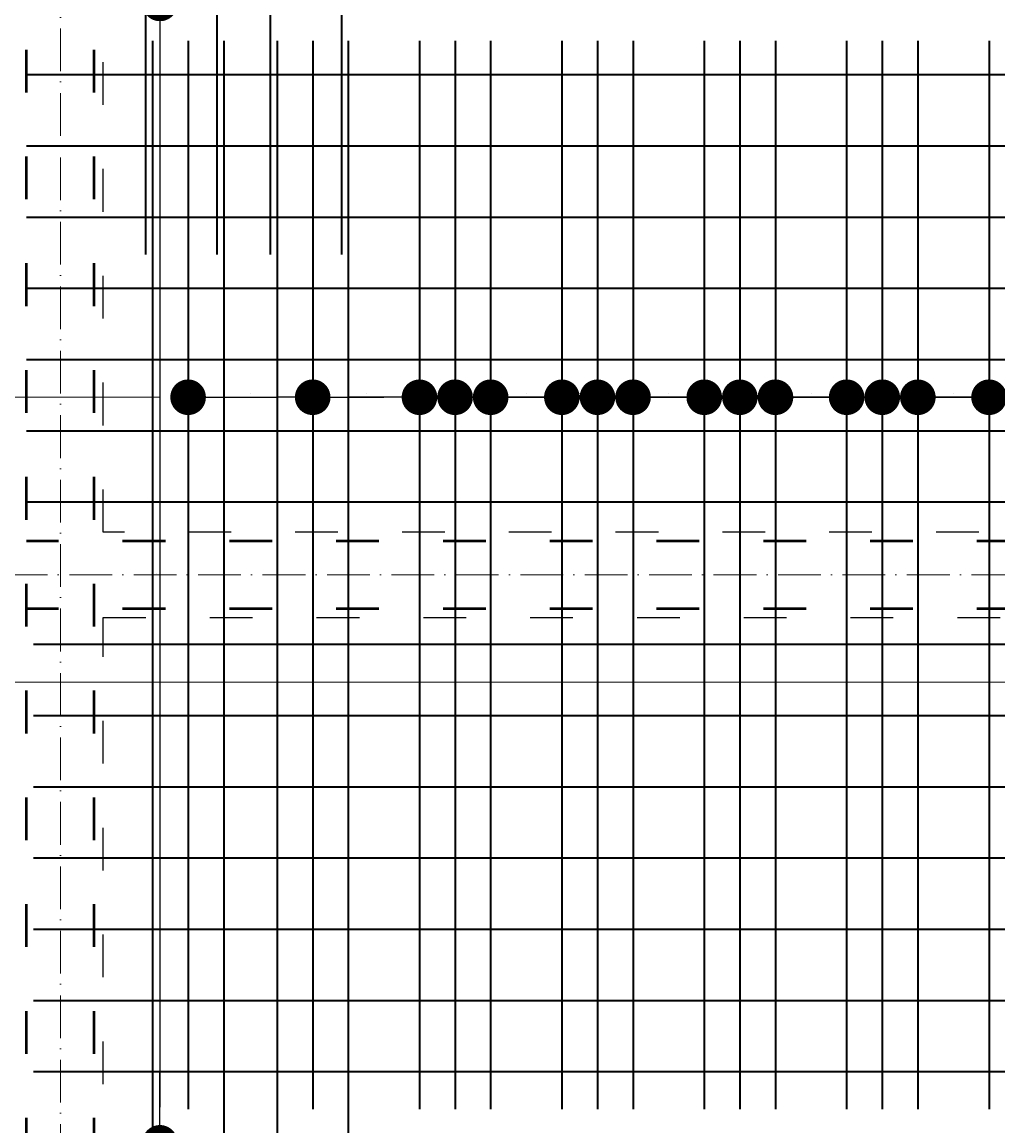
# Model space of a CAD drawing. Header units: millimetres. Extents: x 300938 to 312016, y 11971 to 20881.
# Tile 172 of 239: x 308978 to 309252, y 16764 to 17074. Entities that reach past the tile are written whole.
import ezdxf

# ---------------------------------------------------------------- set-up
doc = ezdxf.new("R2010")
doc.units = ezdxf.units.MM
doc.linetypes.add('ACAD_ISO03W100', pattern=[30, 12, -18])
doc.linetypes.add('ACAD_ISO10W100', pattern=[18, 12, -3, 0, -3])
for name, color, linetype, lineweight in [('konstrukcja wymiary', 1, 'Continuous', 13), ('osie', 5, 'ACAD_ISO10W100', 13), ('zbrojenie', 4, 'Continuous', 50), ('zbrojenie płyty', 141, 'Continuous', 35)]:
    doc.layers.add(name, color=color, linetype=linetype, lineweight=lineweight)
doc.layers.add('przerywane', color=6, linetype='ACAD_ISO03W100')
doc.styles.add('KONSTRUKCJA', font='romand.shx', dxfattribs={"oblique": 10})
doc.styles.get("Standard").update_dxf_attribs({"font": 'romand.shx', "oblique": 10})
doc.dimstyles.new('150', dxfattribs={"dimtxt": 10, "dimasz": 7, "dimexe": 1.25, "dimexo": 0.625, "dimgap": 3, "dimtad": 1, "dimdec": 0, "dimrnd": 0.5, "dimtxsty": 'KONSTRUKCJA', "dimblk": 'ARCHTICK', "dimcen": 2.5, "dimadec": 0, "dimazin": 0, "dimtfac": 1, "dimtdec": 0, "dimtix": 1, "dimtmove": 0, "dimatfit": 3, "dimfxl": 4, "dimfxlon": 1, "dimarcsym": 0})
doc.dimstyles.new('kropki', dxfattribs={"dimtxt": 0.001, "dimasz": 10, "dimexe": 1.25, "dimexo": 0.625, "dimgap": 1, "dimtad": 1, "dimtxsty": 'Standard', "dimblk": 'DOT', "dimcen": 2.5, "dimadec": 0, "dimazin": 0, "dimtfac": 1, "dimtmove": 0, "dimatfit": 3, "dimfxl": 1, "dimfxlon": 1, "dimarcsym": 0})

# ---------------------------------------------------------------- blocks, each defined once
blk = doc.blocks.new('_ArchTick')
at = {"color": 0, "linetype": 'ByBlock', "lineweight": 13, "const_width": 0.15}
blk.add_lwpolyline([(-0.5, -0.5), (0.5, 0.5)], dxfattribs=at)
blk = doc.blocks.new('*D1301')
at = {"layer": 'Defpoints', "color": 0, "transparency": 16777216}
for p in [(308976.63, 17511.22), (308886.63, 16613.22), (309000.63, 16613.22)]:
    blk.add_point(p, dxfattribs=at)
at = {"layer": 'konstrukcja wymiary', "color": 0, "lineweight": -2, "transparency": 16777216}
for p, q in [((308890.63, 17511.22), (308885.38, 17511.22)), ((308886.63, 17511.22), (308886.63, 16613.22)), ((308890.63, 16613.22), (308885.38, 16613.22))]:
    blk.add_line(p, q, dxfattribs=at)
at = {"layer": 'konstrukcja wymiary', "color": 0, "lineweight": -2, "transparency": 16777216, "xscale": 7, "yscale": 7, "zscale": 7}
for p, rotation in [((308886.63, 17511.22), 90), ((308886.63, 16613.22), 270)]:
    blk.add_blockref('_ArchTick', p, dxfattribs=dict(at, rotation=rotation))
at = {"layer": 'konstrukcja wymiary', "color": 0, "transparency": 16777216, "insert": (308878.63, 17062.22), "char_height": 10, "attachment_point": 5, "rotation": 90, "style": 'KONSTRUKCJA'}
blk.add_mtext('898', dxfattribs=at)
blk = doc.blocks.new('*D1308')
at = {"layer": 'Defpoints', "color": 0, "transparency": 16777216}
for p in [(309000.63, 17601.22), (308976.63, 17511.22), (309000.63, 16573.22)]:
    blk.add_point(p, dxfattribs=at)
at = {"layer": 'konstrukcja wymiary', "color": 0, "lineweight": -2, "transparency": 16777216}
for p, q in [((308976.63, 17597.22), (308976.63, 17602.47)), ((309000.63, 17597.22), (309000.63, 17602.47)), ((308976.63, 17601.22), (308969.63, 17601.22)), ((308976.63, 17601.22), (309000.63, 17601.22)), ((309000.63, 17601.22), (309007.63, 17601.22))]:
    blk.add_line(p, q, dxfattribs=at)
at = {"layer": 'konstrukcja wymiary', "color": 0, "lineweight": -2, "transparency": 16777216, "xscale": 7, "yscale": 7, "zscale": 7}
blk.add_blockref('_ArchTick', (308976.63, 17601.22), dxfattribs=at)
at = {"layer": 'konstrukcja wymiary', "color": 0, "lineweight": -2, "transparency": 16777216, "xscale": 7, "yscale": 7, "zscale": 7, "rotation": 180}
blk.add_blockref('_ArchTick', (309000.63, 17601.22), dxfattribs=at)
at = {"layer": 'konstrukcja wymiary', "color": 0, "transparency": 16777216, "insert": (308988.63, 17609.22), "char_height": 10, "attachment_point": 5, "style": 'KONSTRUKCJA'}
blk.add_mtext('24', dxfattribs=at)
blk = doc.blocks.new('*D1309')
at = {"layer": 'Defpoints', "color": 0, "transparency": 16777216}
for p in [(309164.63, 17601.22), (309164.63, 16613.22), (309000.63, 16573.22)]:
    blk.add_point(p, dxfattribs=at)
at = {"layer": 'konstrukcja wymiary', "color": 0, "lineweight": -2, "transparency": 16777216}
for p, q in [((309000.63, 17597.22), (309000.63, 17602.47)), ((309164.63, 17597.22), (309164.63, 17602.47)), ((309000.63, 17601.22), (309164.63, 17601.22))]:
    blk.add_line(p, q, dxfattribs=at)
at = {"layer": 'konstrukcja wymiary', "color": 0, "lineweight": -2, "transparency": 16777216, "xscale": 7, "yscale": 7, "zscale": 7, "rotation": 180}
blk.add_blockref('_ArchTick', (309000.63, 17601.22), dxfattribs=at)
at = {"layer": 'konstrukcja wymiary', "color": 0, "lineweight": -2, "transparency": 16777216, "xscale": 7, "yscale": 7, "zscale": 7}
blk.add_blockref('_ArchTick', (309164.63, 17601.22), dxfattribs=at)
at = {"layer": 'konstrukcja wymiary', "color": 0, "transparency": 16777216, "insert": (309082.63, 17609.22), "char_height": 10, "attachment_point": 5, "style": 'KONSTRUKCJA'}
blk.add_mtext('164', dxfattribs=at)
blk = doc.blocks.new('*D1310')
at = {"layer": 'Defpoints', "color": 0, "transparency": 16777216}
for p in [(309620.63, 17601.22), (309620.63, 16740.22), (309164.63, 16613.22)]:
    blk.add_point(p, dxfattribs=at)
at = {"layer": 'konstrukcja wymiary', "color": 0, "lineweight": -2, "transparency": 16777216}
for p, q in [((309164.63, 17597.22), (309164.63, 17602.47)), ((309620.63, 17597.22), (309620.63, 17602.47)), ((309164.63, 17601.22), (309620.63, 17601.22))]:
    blk.add_line(p, q, dxfattribs=at)
at = {"layer": 'konstrukcja wymiary', "color": 0, "lineweight": -2, "transparency": 16777216, "xscale": 7, "yscale": 7, "zscale": 7, "rotation": 180}
blk.add_blockref('_ArchTick', (309164.63, 17601.22), dxfattribs=at)
at = {"layer": 'konstrukcja wymiary', "color": 0, "lineweight": -2, "transparency": 16777216, "xscale": 7, "yscale": 7, "zscale": 7}
blk.add_blockref('_ArchTick', (309620.63, 17601.22), dxfattribs=at)
at = {"layer": 'konstrukcja wymiary', "color": 0, "transparency": 16777216, "insert": (309392.63, 17609.22), "char_height": 10, "attachment_point": 5, "style": 'KONSTRUKCJA'}
blk.add_mtext('456', dxfattribs=at)
blk = doc.blocks.new('_Dot')
at = {"color": 0, "linetype": 'ByBlock', "lineweight": -2}
blk.add_line((-0.5, 0), (-1, 0), dxfattribs=at)
at = {"color": 0, "linetype": 'ByBlock', "const_width": 0.5}
blk.add_lwpolyline([(-0.25, 0, 1), (0.25, 0, 1)], format="xyb", close=True, dxfattribs=at)
blk = doc.blocks.new('*D1752')
at = {"layer": 'Defpoints', "color": 0, "transparency": 16777216}
for p in [(309029.13, 17099.72), (309016.61, 17079.72), (309032.58, 17079.72)]:
    blk.add_point(p, dxfattribs=at)
at = {"layer": 'konstrukcja wymiary', "color": 0, "lineweight": -2, "transparency": 16777216}
for p, q in [((309016.61, 17109.72), (309016.61, 17119.72)), ((309017.61, 17099.72), (309015.36, 17099.72)), ((309016.61, 17099.72), (309016.61, 17079.72)), ((309017.61, 17079.72), (309015.36, 17079.72)), ((309016.61, 17069.72), (309016.61, 17059.72))]:
    blk.add_line(p, q, dxfattribs=at)
at = {"layer": 'konstrukcja wymiary', "color": 0, "lineweight": -2, "transparency": 16777216, "xscale": 10, "yscale": 10, "zscale": 10}
for p, rotation in [((309016.61, 17099.72), 270), ((309016.61, 17079.72), 90)]:
    blk.add_blockref('_Dot', p, dxfattribs=dict(at, rotation=rotation))
at = {"layer": 'konstrukcja wymiary', "color": 0, "transparency": 16777216, "insert": (309015.61, 17089.72), "char_height": 0.001, "attachment_point": 5, "rotation": 90}
blk.add_mtext('20', dxfattribs=at)
blk = doc.blocks.new('*D1753')
at = {"layer": 'Defpoints', "color": 0, "transparency": 16777216}
for p in [(309032.58, 17079.72), (309016.61, 16759.72), (309034.52, 16759.72)]:
    blk.add_point(p, dxfattribs=at)
at = {"layer": 'konstrukcja wymiary', "color": 0, "lineweight": -2, "transparency": 16777216}
for p, q in [((309017.61, 17079.72), (309015.36, 17079.72)), ((309016.61, 17069.72), (309016.61, 16769.72)), ((309017.61, 16759.72), (309015.36, 16759.72))]:
    blk.add_line(p, q, dxfattribs=at)
at = {"layer": 'konstrukcja wymiary', "color": 0, "lineweight": -2, "transparency": 16777216, "xscale": 10, "yscale": 10, "zscale": 10}
for p, rotation in [((309016.61, 17079.72), 90), ((309016.61, 16759.72), 270)]:
    blk.add_blockref('_Dot', p, dxfattribs=dict(at, rotation=rotation))
at = {"layer": 'konstrukcja wymiary', "color": 0, "transparency": 16777216, "insert": (309015.61, 16919.72), "char_height": 0.001, "attachment_point": 5, "rotation": 90}
blk.add_mtext('320', dxfattribs=at)
blk = doc.blocks.new('*D1754')
at = {"layer": 'Defpoints', "color": 0, "transparency": 16777216}
for p in [(309034.52, 16759.72), (309016.61, 16739.72), (309034.52, 16739.72)]:
    blk.add_point(p, dxfattribs=at)
at = {"layer": 'konstrukcja wymiary', "color": 0, "lineweight": -2, "transparency": 16777216}
for p, q in [((309016.61, 16769.72), (309016.61, 16779.72)), ((309017.61, 16759.72), (309015.36, 16759.72)), ((309016.61, 16759.72), (309016.61, 16739.72)), ((309017.61, 16739.72), (309015.36, 16739.72)), ((309016.61, 16729.72), (309016.61, 16719.72))]:
    blk.add_line(p, q, dxfattribs=at)
at = {"layer": 'konstrukcja wymiary', "color": 0, "lineweight": -2, "transparency": 16777216, "xscale": 10, "yscale": 10, "zscale": 10}
for p, rotation in [((309016.61, 16759.72), 270), ((309016.61, 16739.72), 90)]:
    blk.add_blockref('_Dot', p, dxfattribs=dict(at, rotation=rotation))
at = {"layer": 'konstrukcja wymiary', "color": 0, "transparency": 16777216, "insert": (309015.61, 16749.72), "char_height": 0.001, "attachment_point": 5, "rotation": 90}
blk.add_mtext('20', dxfattribs=at)
blk = doc.blocks.new('*D1845')
at = {"layer": 'Defpoints', "color": 0, "transparency": 16777216}
for p in [(309059.52, 16969.11), (309024.52, 16959.72), (309059.52, 16959.72)]:
    blk.add_point(p, dxfattribs=at)
at = {"layer": 'konstrukcja wymiary', "color": 0, "lineweight": -2, "transparency": 16777216}
for p, q in [((309024.52, 16968.11), (309024.52, 16970.36)), ((309059.52, 16968.11), (309059.52, 16970.36)), ((309034.52, 16969.11), (309049.52, 16969.11))]:
    blk.add_line(p, q, dxfattribs=at)
at = {"layer": 'konstrukcja wymiary', "color": 0, "lineweight": -2, "transparency": 16777216, "xscale": 10, "yscale": 10, "zscale": 10, "rotation": 180}
blk.add_blockref('_Dot', (309024.52, 16969.11), dxfattribs=at)
at = {"layer": 'konstrukcja wymiary', "color": 0, "lineweight": -2, "transparency": 16777216, "xscale": 10, "yscale": 10, "zscale": 10}
blk.add_blockref('_Dot', (309059.52, 16969.11), dxfattribs=at)
at = {"layer": 'konstrukcja wymiary', "color": 0, "transparency": 16777216, "insert": (309042.02, 16970.11), "char_height": 0.001, "attachment_point": 5}
blk.add_mtext('35', dxfattribs=at)
blk = doc.blocks.new('*D1846')
at = {"layer": 'Defpoints', "color": 0, "transparency": 16777216}
for p in [(309089.52, 16969.11), (309059.52, 16959.72), (309089.52, 16959.72)]:
    blk.add_point(p, dxfattribs=at)
at = {"layer": 'konstrukcja wymiary', "color": 0, "lineweight": -2, "transparency": 16777216}
for p, q in [((309059.52, 16968.11), (309059.52, 16970.36)), ((309089.52, 16968.11), (309089.52, 16970.36)), ((309069.52, 16969.11), (309079.52, 16969.11))]:
    blk.add_line(p, q, dxfattribs=at)
at = {"layer": 'konstrukcja wymiary', "color": 0, "lineweight": -2, "transparency": 16777216, "xscale": 10, "yscale": 10, "zscale": 10, "rotation": 180}
blk.add_blockref('_Dot', (309059.52, 16969.11), dxfattribs=at)
at = {"layer": 'konstrukcja wymiary', "color": 0, "lineweight": -2, "transparency": 16777216, "xscale": 10, "yscale": 10, "zscale": 10}
blk.add_blockref('_Dot', (309089.52, 16969.11), dxfattribs=at)
at = {"layer": 'konstrukcja wymiary', "color": 0, "transparency": 16777216, "insert": (309074.52, 16970.11), "char_height": 0.001, "attachment_point": 5}
blk.add_mtext('30', dxfattribs=at)
blk = doc.blocks.new('*D1847')
at = {"layer": 'Defpoints', "color": 0, "transparency": 16777216}
for p in [(309099.52, 16969.11), (309089.52, 16959.72), (309099.52, 16959.72)]:
    blk.add_point(p, dxfattribs=at)
at = {"layer": 'konstrukcja wymiary', "color": 0, "lineweight": -2, "transparency": 16777216}
for p, q in [((309089.52, 16968.11), (309089.52, 16970.36)), ((309099.52, 16968.11), (309099.52, 16970.36)), ((309079.52, 16969.11), (309069.52, 16969.11)), ((309089.52, 16969.11), (309099.52, 16969.11)), ((309109.52, 16969.11), (309119.52, 16969.11))]:
    blk.add_line(p, q, dxfattribs=at)
at = {"layer": 'konstrukcja wymiary', "color": 0, "lineweight": -2, "transparency": 16777216, "xscale": 10, "yscale": 10, "zscale": 10}
blk.add_blockref('_Dot', (309089.52, 16969.11), dxfattribs=at)
at = {"layer": 'konstrukcja wymiary', "color": 0, "lineweight": -2, "transparency": 16777216, "xscale": 10, "yscale": 10, "zscale": 10, "rotation": 180}
blk.add_blockref('_Dot', (309099.52, 16969.11), dxfattribs=at)
at = {"layer": 'konstrukcja wymiary', "color": 0, "transparency": 16777216, "insert": (309094.52, 16970.11), "char_height": 0.001, "attachment_point": 5}
blk.add_mtext('10', dxfattribs=at)
blk = doc.blocks.new('*D1848')
at = {"layer": 'Defpoints', "color": 0, "transparency": 16777216}
for p in [(309109.52, 16969.11), (309099.52, 16959.72), (309109.52, 16959.72)]:
    blk.add_point(p, dxfattribs=at)
at = {"layer": 'konstrukcja wymiary', "color": 0, "lineweight": -2, "transparency": 16777216}
for p, q in [((309099.52, 16968.11), (309099.52, 16970.36)), ((309109.52, 16968.11), (309109.52, 16970.36)), ((309089.52, 16969.11), (309079.52, 16969.11)), ((309099.52, 16969.11), (309109.52, 16969.11)), ((309119.52, 16969.11), (309129.52, 16969.11))]:
    blk.add_line(p, q, dxfattribs=at)
at = {"layer": 'konstrukcja wymiary', "color": 0, "lineweight": -2, "transparency": 16777216, "xscale": 10, "yscale": 10, "zscale": 10}
blk.add_blockref('_Dot', (309099.52, 16969.11), dxfattribs=at)
at = {"layer": 'konstrukcja wymiary', "color": 0, "lineweight": -2, "transparency": 16777216, "xscale": 10, "yscale": 10, "zscale": 10, "rotation": 180}
blk.add_blockref('_Dot', (309109.52, 16969.11), dxfattribs=at)
at = {"layer": 'konstrukcja wymiary', "color": 0, "transparency": 16777216, "insert": (309104.52, 16970.11), "char_height": 0.001, "attachment_point": 5}
blk.add_mtext('10', dxfattribs=at)
blk = doc.blocks.new('*D1849')
at = {"layer": 'Defpoints', "color": 0, "transparency": 16777216}
for p in [(309129.52, 16969.11), (309109.52, 16959.72), (309129.52, 16959.72)]:
    blk.add_point(p, dxfattribs=at)
at = {"layer": 'konstrukcja wymiary', "color": 0, "lineweight": -2, "transparency": 16777216}
for p, q in [((309109.52, 16968.11), (309109.52, 16970.36)), ((309129.52, 16968.11), (309129.52, 16970.36)), ((309099.52, 16969.11), (309089.52, 16969.11)), ((309109.52, 16969.11), (309129.52, 16969.11)), ((309139.52, 16969.11), (309149.52, 16969.11))]:
    blk.add_line(p, q, dxfattribs=at)
at = {"layer": 'konstrukcja wymiary', "color": 0, "lineweight": -2, "transparency": 16777216, "xscale": 10, "yscale": 10, "zscale": 10}
blk.add_blockref('_Dot', (309109.52, 16969.11), dxfattribs=at)
at = {"layer": 'konstrukcja wymiary', "color": 0, "lineweight": -2, "transparency": 16777216, "xscale": 10, "yscale": 10, "zscale": 10, "rotation": 180}
blk.add_blockref('_Dot', (309129.52, 16969.11), dxfattribs=at)
at = {"layer": 'konstrukcja wymiary', "color": 0, "transparency": 16777216, "insert": (309119.52, 16970.11), "char_height": 0.001, "attachment_point": 5}
blk.add_mtext('20', dxfattribs=at)
blk = doc.blocks.new('*D1850')
at = {"layer": 'Defpoints', "color": 0, "transparency": 16777216}
for p in [(309139.52, 16969.11), (309129.52, 16959.72), (309139.52, 16959.72)]:
    blk.add_point(p, dxfattribs=at)
at = {"layer": 'konstrukcja wymiary', "color": 0, "lineweight": -2, "transparency": 16777216}
for p, q in [((309129.52, 16968.11), (309129.52, 16970.36)), ((309139.52, 16968.11), (309139.52, 16970.36)), ((309119.52, 16969.11), (309109.52, 16969.11)), ((309129.52, 16969.11), (309139.52, 16969.11)), ((309149.52, 16969.11), (309159.52, 16969.11))]:
    blk.add_line(p, q, dxfattribs=at)
at = {"layer": 'konstrukcja wymiary', "color": 0, "lineweight": -2, "transparency": 16777216, "xscale": 10, "yscale": 10, "zscale": 10}
blk.add_blockref('_Dot', (309129.52, 16969.11), dxfattribs=at)
at = {"layer": 'konstrukcja wymiary', "color": 0, "lineweight": -2, "transparency": 16777216, "xscale": 10, "yscale": 10, "zscale": 10, "rotation": 180}
blk.add_blockref('_Dot', (309139.52, 16969.11), dxfattribs=at)
at = {"layer": 'konstrukcja wymiary', "color": 0, "transparency": 16777216, "insert": (309134.52, 16970.11), "char_height": 0.001, "attachment_point": 5}
blk.add_mtext('10', dxfattribs=at)
blk = doc.blocks.new('*D1851')
at = {"layer": 'Defpoints', "color": 0, "transparency": 16777216}
for p in [(309149.52, 16969.11), (309139.52, 16959.72), (309149.52, 16959.72)]:
    blk.add_point(p, dxfattribs=at)
at = {"layer": 'konstrukcja wymiary', "color": 0, "lineweight": -2, "transparency": 16777216}
for p, q in [((309139.52, 16968.11), (309139.52, 16970.36)), ((309149.52, 16968.11), (309149.52, 16970.36)), ((309129.52, 16969.11), (309119.52, 16969.11)), ((309139.52, 16969.11), (309149.52, 16969.11)), ((309159.52, 16969.11), (309169.52, 16969.11))]:
    blk.add_line(p, q, dxfattribs=at)
at = {"layer": 'konstrukcja wymiary', "color": 0, "lineweight": -2, "transparency": 16777216, "xscale": 10, "yscale": 10, "zscale": 10}
blk.add_blockref('_Dot', (309139.52, 16969.11), dxfattribs=at)
at = {"layer": 'konstrukcja wymiary', "color": 0, "lineweight": -2, "transparency": 16777216, "xscale": 10, "yscale": 10, "zscale": 10, "rotation": 180}
blk.add_blockref('_Dot', (309149.52, 16969.11), dxfattribs=at)
at = {"layer": 'konstrukcja wymiary', "color": 0, "transparency": 16777216, "insert": (309144.52, 16970.11), "char_height": 0.001, "attachment_point": 5}
blk.add_mtext('10', dxfattribs=at)
blk = doc.blocks.new('*D1852')
at = {"layer": 'Defpoints', "color": 0, "transparency": 16777216}
for p in [(309169.52, 16969.11), (309149.52, 16959.72), (309169.52, 16959.72)]:
    blk.add_point(p, dxfattribs=at)
at = {"layer": 'konstrukcja wymiary', "color": 0, "lineweight": -2, "transparency": 16777216}
for p, q in [((309149.52, 16968.11), (309149.52, 16970.36)), ((309169.52, 16968.11), (309169.52, 16970.36)), ((309139.52, 16969.11), (309129.52, 16969.11)), ((309149.52, 16969.11), (309169.52, 16969.11)), ((309179.52, 16969.11), (309189.52, 16969.11))]:
    blk.add_line(p, q, dxfattribs=at)
at = {"layer": 'konstrukcja wymiary', "color": 0, "lineweight": -2, "transparency": 16777216, "xscale": 10, "yscale": 10, "zscale": 10}
blk.add_blockref('_Dot', (309149.52, 16969.11), dxfattribs=at)
at = {"layer": 'konstrukcja wymiary', "color": 0, "lineweight": -2, "transparency": 16777216, "xscale": 10, "yscale": 10, "zscale": 10, "rotation": 180}
blk.add_blockref('_Dot', (309169.52, 16969.11), dxfattribs=at)
at = {"layer": 'konstrukcja wymiary', "color": 0, "transparency": 16777216, "insert": (309159.52, 16970.11), "char_height": 0.001, "attachment_point": 5}
blk.add_mtext('20', dxfattribs=at)
blk = doc.blocks.new('*D1853')
at = {"layer": 'Defpoints', "color": 0, "transparency": 16777216}
for p in [(309189.52, 16969.11), (309169.52, 16959.72), (309189.52, 16959.72)]:
    blk.add_point(p, dxfattribs=at)
at = {"layer": 'konstrukcja wymiary', "color": 0, "lineweight": -2, "transparency": 16777216}
for p, q in [((309169.52, 16968.11), (309169.52, 16970.36)), ((309189.52, 16968.11), (309189.52, 16970.36)), ((309159.52, 16969.11), (309149.52, 16969.11)), ((309169.52, 16969.11), (309189.52, 16969.11)), ((309199.52, 16969.11), (309209.52, 16969.11))]:
    blk.add_line(p, q, dxfattribs=at)
at = {"layer": 'konstrukcja wymiary', "color": 0, "lineweight": -2, "transparency": 16777216, "xscale": 10, "yscale": 10, "zscale": 10}
blk.add_blockref('_Dot', (309169.52, 16969.11), dxfattribs=at)
at = {"layer": 'konstrukcja wymiary', "color": 0, "lineweight": -2, "transparency": 16777216, "xscale": 10, "yscale": 10, "zscale": 10, "rotation": 180}
blk.add_blockref('_Dot', (309189.52, 16969.11), dxfattribs=at)
at = {"layer": 'konstrukcja wymiary', "color": 0, "transparency": 16777216, "insert": (309179.52, 16970.11), "char_height": 0.001, "attachment_point": 5}
blk.add_mtext('20', dxfattribs=at)
blk = doc.blocks.new('*D1854')
at = {"layer": 'Defpoints', "color": 0, "transparency": 16777216}
for p in [(309169.52, 16969.11), (309169.52, 16959.72), (309189.52, 16959.72)]:
    blk.add_point(p, dxfattribs=at)
at = {"layer": 'konstrukcja wymiary', "color": 0, "lineweight": -2, "transparency": 16777216}
for p, q in [((309169.52, 16968.11), (309169.52, 16970.36)), ((309189.52, 16968.11), (309189.52, 16970.36)), ((309159.52, 16969.11), (309149.52, 16969.11)), ((309189.52, 16969.11), (309169.52, 16969.11)), ((309199.52, 16969.11), (309209.52, 16969.11))]:
    blk.add_line(p, q, dxfattribs=at)
at = {"layer": 'konstrukcja wymiary', "color": 0, "lineweight": -2, "transparency": 16777216, "xscale": 10, "yscale": 10, "zscale": 10}
blk.add_blockref('_Dot', (309169.52, 16969.11), dxfattribs=at)
at = {"layer": 'konstrukcja wymiary', "color": 0, "lineweight": -2, "transparency": 16777216, "xscale": 10, "yscale": 10, "zscale": 10, "rotation": 180}
blk.add_blockref('_Dot', (309189.52, 16969.11), dxfattribs=at)
at = {"layer": 'konstrukcja wymiary', "color": 0, "transparency": 16777216, "insert": (309179.52, 16970.11), "char_height": 0.001, "attachment_point": 5}
blk.add_mtext('20', dxfattribs=at)
blk = doc.blocks.new('*D1855')
at = {"layer": 'Defpoints', "color": 0, "transparency": 16777216}
for p in [(309179.52, 16969.11), (309169.52, 16959.72), (309179.52, 16959.72)]:
    blk.add_point(p, dxfattribs=at)
at = {"layer": 'konstrukcja wymiary', "color": 0, "lineweight": -2, "transparency": 16777216}
for p, q in [((309169.52, 16968.11), (309169.52, 16970.36)), ((309179.52, 16968.11), (309179.52, 16970.36)), ((309159.52, 16969.11), (309149.52, 16969.11)), ((309169.52, 16969.11), (309179.52, 16969.11)), ((309189.52, 16969.11), (309199.52, 16969.11))]:
    blk.add_line(p, q, dxfattribs=at)
at = {"layer": 'konstrukcja wymiary', "color": 0, "lineweight": -2, "transparency": 16777216, "xscale": 10, "yscale": 10, "zscale": 10}
blk.add_blockref('_Dot', (309169.52, 16969.11), dxfattribs=at)
at = {"layer": 'konstrukcja wymiary', "color": 0, "lineweight": -2, "transparency": 16777216, "xscale": 10, "yscale": 10, "zscale": 10, "rotation": 180}
blk.add_blockref('_Dot', (309179.52, 16969.11), dxfattribs=at)
at = {"layer": 'konstrukcja wymiary', "color": 0, "transparency": 16777216, "insert": (309174.52, 16970.11), "char_height": 0.001, "attachment_point": 5}
blk.add_mtext('10', dxfattribs=at)
blk = doc.blocks.new('*D1856')
at = {"layer": 'Defpoints', "color": 0, "transparency": 16777216}
for p in [(309219.52, 16969.11), (309179.52, 16959.72), (309219.52, 16959.72)]:
    blk.add_point(p, dxfattribs=at)
at = {"layer": 'konstrukcja wymiary', "color": 0, "lineweight": -2, "transparency": 16777216}
for p, q in [((309179.52, 16968.11), (309179.52, 16970.36)), ((309219.52, 16968.11), (309219.52, 16970.36)), ((309189.52, 16969.11), (309209.52, 16969.11))]:
    blk.add_line(p, q, dxfattribs=at)
at = {"layer": 'konstrukcja wymiary', "color": 0, "lineweight": -2, "transparency": 16777216, "xscale": 10, "yscale": 10, "zscale": 10, "rotation": 180}
blk.add_blockref('_Dot', (309179.52, 16969.11), dxfattribs=at)
at = {"layer": 'konstrukcja wymiary', "color": 0, "lineweight": -2, "transparency": 16777216, "xscale": 10, "yscale": 10, "zscale": 10}
blk.add_blockref('_Dot', (309219.52, 16969.11), dxfattribs=at)
at = {"layer": 'konstrukcja wymiary', "color": 0, "transparency": 16777216, "insert": (309199.52, 16970.11), "char_height": 0.001, "attachment_point": 5}
blk.add_mtext('40', dxfattribs=at)
blk = doc.blocks.new('*D1857')
at = {"layer": 'Defpoints', "color": 0, "transparency": 16777216}
for p in [(309209.52, 16969.11), (309209.52, 16959.72), (309219.52, 16959.72)]:
    blk.add_point(p, dxfattribs=at)
at = {"layer": 'konstrukcja wymiary', "color": 0, "lineweight": -2, "transparency": 16777216}
for p, q in [((309209.52, 16968.11), (309209.52, 16970.36)), ((309219.52, 16968.11), (309219.52, 16970.36)), ((309199.52, 16969.11), (309189.52, 16969.11)), ((309219.52, 16969.11), (309209.52, 16969.11)), ((309229.52, 16969.11), (309239.52, 16969.11))]:
    blk.add_line(p, q, dxfattribs=at)
at = {"layer": 'konstrukcja wymiary', "color": 0, "lineweight": -2, "transparency": 16777216, "xscale": 10, "yscale": 10, "zscale": 10}
blk.add_blockref('_Dot', (309209.52, 16969.11), dxfattribs=at)
at = {"layer": 'konstrukcja wymiary', "color": 0, "lineweight": -2, "transparency": 16777216, "xscale": 10, "yscale": 10, "zscale": 10, "rotation": 180}
blk.add_blockref('_Dot', (309219.52, 16969.11), dxfattribs=at)
at = {"layer": 'konstrukcja wymiary', "color": 0, "transparency": 16777216, "insert": (309214.52, 16970.11), "char_height": 0.001, "attachment_point": 5}
blk.add_mtext('10', dxfattribs=at)
blk = doc.blocks.new('*D1858')
at = {"layer": 'Defpoints', "color": 0, "transparency": 16777216}
for p in [(309229.52, 16969.11), (309209.52, 16959.72), (309229.52, 16959.72)]:
    blk.add_point(p, dxfattribs=at)
at = {"layer": 'konstrukcja wymiary', "color": 0, "lineweight": -2, "transparency": 16777216}
for p, q in [((309209.52, 16968.11), (309209.52, 16970.36)), ((309229.52, 16968.11), (309229.52, 16970.36)), ((309199.52, 16969.11), (309189.52, 16969.11)), ((309209.52, 16969.11), (309229.52, 16969.11)), ((309239.52, 16969.11), (309249.52, 16969.11))]:
    blk.add_line(p, q, dxfattribs=at)
at = {"layer": 'konstrukcja wymiary', "color": 0, "lineweight": -2, "transparency": 16777216, "xscale": 10, "yscale": 10, "zscale": 10}
blk.add_blockref('_Dot', (309209.52, 16969.11), dxfattribs=at)
at = {"layer": 'konstrukcja wymiary', "color": 0, "lineweight": -2, "transparency": 16777216, "xscale": 10, "yscale": 10, "zscale": 10, "rotation": 180}
blk.add_blockref('_Dot', (309229.52, 16969.11), dxfattribs=at)
at = {"layer": 'konstrukcja wymiary', "color": 0, "transparency": 16777216, "insert": (309219.52, 16970.11), "char_height": 0.001, "attachment_point": 5}
blk.add_mtext('20', dxfattribs=at)
blk = doc.blocks.new('*D1859')
at = {"layer": 'Defpoints', "color": 0, "transparency": 16777216}
for p in [(309249.52, 16969.11), (309229.52, 16959.72), (309249.52, 16959.72)]:
    blk.add_point(p, dxfattribs=at)
at = {"layer": 'konstrukcja wymiary', "color": 0, "lineweight": -2, "transparency": 16777216}
for p, q in [((309229.52, 16968.11), (309229.52, 16970.36)), ((309249.52, 16968.11), (309249.52, 16970.36)), ((309219.52, 16969.11), (309209.52, 16969.11)), ((309229.52, 16969.11), (309249.52, 16969.11)), ((309259.52, 16969.11), (309269.52, 16969.11))]:
    blk.add_line(p, q, dxfattribs=at)
at = {"layer": 'konstrukcja wymiary', "color": 0, "lineweight": -2, "transparency": 16777216, "xscale": 10, "yscale": 10, "zscale": 10}
blk.add_blockref('_Dot', (309229.52, 16969.11), dxfattribs=at)
at = {"layer": 'konstrukcja wymiary', "color": 0, "lineweight": -2, "transparency": 16777216, "xscale": 10, "yscale": 10, "zscale": 10, "rotation": 180}
blk.add_blockref('_Dot', (309249.52, 16969.11), dxfattribs=at)
at = {"layer": 'konstrukcja wymiary', "color": 0, "transparency": 16777216, "insert": (309239.52, 16970.11), "char_height": 0.001, "attachment_point": 5}
blk.add_mtext('20', dxfattribs=at)
blk = doc.blocks.new('*D1860')
at = {"layer": 'Defpoints', "color": 0, "transparency": 16777216}
for p in [(309259.52, 16969.11), (309249.52, 16959.72), (309259.52, 16959.72)]:
    blk.add_point(p, dxfattribs=at)
at = {"layer": 'konstrukcja wymiary', "color": 0, "lineweight": -2, "transparency": 16777216}
for p, q in [((309249.52, 16968.11), (309249.52, 16970.36)), ((309259.52, 16968.11), (309259.52, 16970.36)), ((309239.52, 16969.11), (309229.52, 16969.11)), ((309249.52, 16969.11), (309259.52, 16969.11)), ((309269.52, 16969.11), (309279.52, 16969.11))]:
    blk.add_line(p, q, dxfattribs=at)
at = {"layer": 'konstrukcja wymiary', "color": 0, "lineweight": -2, "transparency": 16777216, "xscale": 10, "yscale": 10, "zscale": 10}
blk.add_blockref('_Dot', (309249.52, 16969.11), dxfattribs=at)
at = {"layer": 'konstrukcja wymiary', "color": 0, "lineweight": -2, "transparency": 16777216, "xscale": 10, "yscale": 10, "zscale": 10, "rotation": 180}
blk.add_blockref('_Dot', (309259.52, 16969.11), dxfattribs=at)
at = {"layer": 'konstrukcja wymiary', "color": 0, "transparency": 16777216, "insert": (309254.52, 16970.11), "char_height": 0.001, "attachment_point": 5}
blk.add_mtext('10', dxfattribs=at)

msp = doc.modelspace()

# ---------------------------------------------------------------- linework, layer by layer
at = {"layer": 'konstrukcja wymiary'}
for p, q in [((309016.663, 16969.109), (308896.119, 16969.109)), ((309617.189, 16889.088), (308904.911, 16889.088))]:
    msp.add_line(p, q, dxfattribs=at)
at = {"layer": 'osie'}
for p, q in [((308988.631, 17706.148), (308988.631, 16196.332)), ((308773.963, 16919.224), (310778.683, 16919.224))]:
    msp.add_line(p, q, dxfattribs=at)
at = {"layer": 'przerywane'}
for p, q in [((309000.631, 16931.224), (309000.631, 17487.224)), ((309396.631, 16931.224), (309000.631, 16931.224)), ((309000.631, 16296.224), (309000.631, 16907.224)), ((309000.631, 16907.224), (309596.631, 16907.224))]:
    msp.add_line(p, q, dxfattribs=at)
at = {"layer": 'zbrojenie', "linetype": 'ACAD_ISO03W100'}
for p, q in [((308979.131, 16274.724), (308979.131, 17508.724)), ((308998.131, 16274.724), (308998.131, 17508.724)), ((310758.131, 16928.724), (308979.131, 16928.724)), ((310758.131, 16909.724), (308979.131, 16909.724))]:
    msp.add_line(p, q, dxfattribs=at)
at = {"layer": 'zbrojenie płyty'}
for p, q in [((309012.518, 17508.724), (309012.583, 17009.224)), ((309032.535, 17508.724), (309032.59, 17009.224)), ((309047.535, 17508.724), (309047.59, 17009.224)), ((309067.535, 17508.724), (309067.59, 17009.224)), ((309014.51, 17069.224), (309014.51, 16616.224)), ((309024.518, 17069.224), (309024.518, 16769.224)), ((309034.518, 17069.224), (309034.518, 16616.224)), ((309049.518, 17069.224), (309049.518, 16616.224)), ((309059.518, 17069.224), (309059.518, 16769.224)), ((309069.518, 17069.224), (309069.518, 16616.224)), ((309089.518, 17069.224), (309089.518, 16769.224)), ((309099.518, 17069.224), (309099.518, 16769.224)), ((309109.518, 17069.224), (309109.518, 16769.224)), ((309129.518, 17069.224), (309129.518, 16769.224)), ((309139.518, 17069.224), (309139.518, 16769.224)), ((309149.518, 17069.224), (309149.518, 16769.224)), ((309169.518, 17069.224), (309169.518, 16769.224)), ((309179.518, 17069.224), (309179.518, 16769.224)), ((309189.518, 17069.224), (309189.518, 16769.224)), ((309209.518, 17069.224), (309209.518, 16769.224)), ((309219.518, 17069.224), (309219.518, 16769.224)), ((309229.518, 17069.224), (309229.518, 16769.224)), ((309249.518, 17069.224), (309249.518, 16769.224)), ((308979.131, 17059.724), (309898.631, 17059.724)), ((308979.131, 17039.724), (309898.631, 17039.724)), ((308979.131, 17019.724), (309898.631, 17019.724)), ((308979.131, 16999.724), (309898.631, 16999.724)), ((308979.131, 16979.724), (309898.631, 16979.724)), ((308979.131, 16959.724), (309898.631, 16959.724)), ((308979.131, 16939.724), (309898.631, 16939.724)), ((308981.131, 16899.724), (309900.631, 16899.724)), ((308981.131, 16879.724), (309900.631, 16879.724)), ((308981.131, 16859.724), (309900.631, 16859.724)), ((308981.131, 16839.724), (309900.631, 16839.724)), ((308981.131, 16819.724), (309900.631, 16819.724)), ((308981.131, 16799.724), (309900.631, 16799.724)), ((308981.131, 16779.724), (309900.631, 16779.724))]:
    msp.add_line(p, q, dxfattribs=at)

# ---------------------------------------------------------------- dimensions: what is measured, and where the dimension line sits
at = {"layer": 'konstrukcja wymiary'}
for base, p1, p2, dimstyle, picture, middle in [((309000.631, 17601.224), (308976.631, 17511.224), (309000.631, 16573.224), '150', '*D1308', (308988.631, 17609.224)), ((309059.518, 16969.109), (309024.518, 16959.724), (309059.518, 16959.724), 'kropki', '*D1845', (309042.018, 16970.109))]:
    dim = msp.add_linear_dim(base=base, p1=p1, p2=p2, dimstyle=dimstyle, dxfattribs=at)
    dim.commit()
    dim.dimension.update_dxf_attribs({"geometry": picture, "text_midpoint": middle})
for base, p1, p2, dimstyle, picture, middle in [((309164.631, 17601.224), (309000.631, 16573.224), (309164.631, 16613.224), '150', '*D1309', (309082.631, 17609.224)), ((309620.631, 17601.224), (309164.631, 16613.224), (309620.631, 16740.224), '150', '*D1310', (309392.631, 17609.224)), ((309089.518, 16969.109), (309059.518, 16959.724), (309089.518, 16959.724), 'kropki', '*D1846', (309074.518, 16970.109)), ((309099.518, 16969.109), (309089.518, 16959.724), (309099.518, 16959.724), 'kropki', '*D1847', (309094.518, 16970.109)), ((309109.518, 16969.109), (309099.518, 16959.724), (309109.518, 16959.724), 'kropki', '*D1848', (309104.518, 16970.109)), ((309129.518, 16969.109), (309109.518, 16959.724), (309129.518, 16959.724), 'kropki', '*D1849', (309119.518, 16970.109)), ((309139.518, 16969.109), (309129.518, 16959.724), (309139.518, 16959.724), 'kropki', '*D1850', (309134.518, 16970.109)), ((309149.518, 16969.109), (309139.518, 16959.724), (309149.518, 16959.724), 'kropki', '*D1851', (309144.518, 16970.109)), ((309169.518, 16969.109), (309149.518, 16959.724), (309169.518, 16959.724), 'kropki', '*D1852', (309159.518, 16970.109)), ((309189.518, 16969.109), (309169.518, 16959.724), (309189.518, 16959.724), 'kropki', '*D1853', (309179.518, 16970.109)), ((309169.518, 16969.109), (309189.518, 16959.724), (309169.518, 16959.724), 'kropki', '*D1854', (309179.518, 16970.109)), ((309179.518, 16969.109), (309169.518, 16959.724), (309179.518, 16959.724), 'kropki', '*D1855', (309174.518, 16970.109)), ((309219.518, 16969.109), (309179.518, 16959.724), (309219.518, 16959.724), 'kropki', '*D1856', (309199.518, 16970.109)), ((309209.518, 16969.109), (309219.518, 16959.724), (309209.518, 16959.724), 'kropki', '*D1857', (309214.518, 16970.109)), ((309229.518, 16969.109), (309209.518, 16959.724), (309229.518, 16959.724), 'kropki', '*D1858', (309219.518, 16970.109)), ((309249.518, 16969.109), (309229.518, 16959.724), (309249.518, 16959.724), 'kropki', '*D1859', (309239.518, 16970.109)), ((309259.518, 16969.109), (309249.518, 16959.724), (309259.518, 16959.724), 'kropki', '*D1860', (309254.518, 16970.109))]:
    dim = msp.add_linear_dim(base=base, p1=p1, p2=p2, dimstyle=dimstyle, override={"dimtmove": 1}, dxfattribs=at)
    dim.commit()
    dim.dimension.update_dxf_attribs({"geometry": picture, "text_midpoint": middle})
dim = msp.add_linear_dim(base=(308886.631, 16613.224), p1=(308976.631, 17511.224), p2=(309000.631, 16613.224), angle=90, dimstyle='150', dxfattribs=at)
dim.commit()
dim.dimension.update_dxf_attribs({"geometry": '*D1301', "text_midpoint": (308878.631, 17062.224)})
for base, p1, p2, picture, middle in [((309016.614, 17079.724), (309029.131, 17099.724), (309032.582, 17079.724), '*D1752', (309015.614, 17089.724)), ((309016.614, 16759.724), (309032.582, 17079.724), (309034.518, 16759.724), '*D1753', (309015.614, 16919.724)), ((309016.614, 16739.724), (309034.518, 16759.724), (309034.518, 16739.724), '*D1754', (309015.614, 16749.724))]:
    dim = msp.add_linear_dim(base=base, p1=p1, p2=p2, angle=90, dimstyle='kropki', override={"dimtmove": 1}, dxfattribs=at)
    dim.commit()
    dim.dimension.update_dxf_attribs({"geometry": picture, "text_midpoint": middle})

doc.saveas('drawing.dxf')
